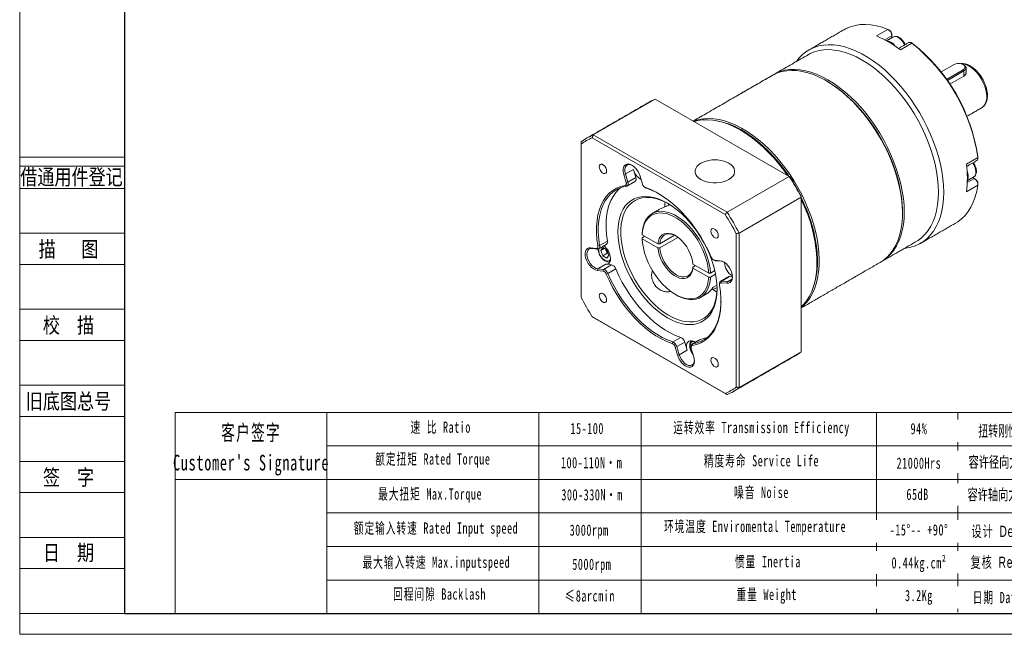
# Model space of a CAD drawing. Header units: millimetres. Extents: x -48 to 519, y -64 to 337.
# Tile 1 of 4: x -48 to 270, y -64 to 134. Entities that reach past the tile are written whole.
import ezdxf
from ezdxf.enums import TextEntityAlignment as Align

# ---------------------------------------------------------------- set-up
doc = ezdxf.new("R2010")
doc.units = ezdxf.units.MM
doc.header["$LTSCALE"] = 1.5
doc.layers.get('0').update_dxf_attribs({"lineweight": 18})
for name, color, linetype, lineweight in [('2细线层', 4, 'Continuous', 18), ('6文字层', 3, 'Continuous', 18), ('7标注层', 4, 'Continuous', 18), ('SLD-0', 7, 'Continuous', 18), ('细实线', 7, 'Continuous', 18)]:
    doc.layers.add(name, color=color, linetype=linetype, lineweight=lineweight)
doc.styles.add('宋体', font='txt', dxfattribs={"width": 0.8})
doc.styles.add('标准', font='txt', dxfattribs={"width": 0.667})

msp = doc.modelspace()

# ---------------------------------------------------------------- linework, layer by layer
at = {"color": 7, "linetype": 'Continuous', "lineweight": 15}
for p, q in [((228.59818, 128.587998), (232.275135, 130.710659)), ((233.577527, 128.66735), (231.285194, 127.344015)), ((233.577527, 128.66735), (233.577527, 128.993914)), ((233.577527, 128.017233), (233.577527, 128.66735)), ((239.971087, 126.26788), (236.294133, 124.14522)), ((239.971087, 126.26788), (240.211175, 126.132979)), ((240.083048, 126.218206), (240.211175, 126.132979)), ((253.602791, 119.385928), (249.416517, 116.969244)), ((251.185438, 114.594162), (256.544355, 117.687799)), ((256.770629, 117.295881), (256.544355, 117.687799)), ((256.770629, 117.295881), (251.446251, 114.222183)), ((256.770629, 115.623208), (252.261245, 113.019996)), ((256.770629, 115.623208), (256.770629, 117.295881)), ((137.253811, 96.672743), (157.279076, 108.233082)), ((200.449436, 83.311364), (157.279076, 108.233082)), ((262.467364, 105.402445), (262.561235, 105.459242)), ((179.80494, 71.063411), (136.967948, 95.79268)), ((137.253811, 96.672743), (180.424171, 71.751024)), ((133.38315, 93.722548), (133.38315, 44.25597)), ((257.609485, 87.225947), (261.286439, 89.348607)), ((261.286439, 89.348607), (261.28969, 89.623922)), ((261.28969, 89.623922), (261.299441, 89.470177)), ((147.658335, 84.090347), (147.11418, 83.952927)), ((147.888181, 81.34831), (147.11418, 83.952927)), ((150.203919, 85.559881), (147.658335, 84.090347)), ((147.658335, 84.090347), (148.432336, 81.485729)), ((148.432336, 81.485729), (150.977921, 82.955264)), ((150.977921, 82.955264), (150.203919, 85.559881)), ((152.340431, 83.435689), (153.114433, 80.831073)), ((200.449436, 83.311364), (180.424171, 71.751024)), ((257.875491, 81.287703), (260.168069, 82.61118)), ((260.168069, 82.61118), (259.604806, 82.936345)), ((260.168069, 82.61118), (260.450912, 82.447847)), ((147.996934, 80.136705), (147.56163, 80.336542)), ((148.432336, 81.485729), (147.888181, 81.34831)), ((154.423812, 79.500643), (154.080321, 79.691392)), ((261.286439, 80.461605), (257.609485, 78.338945)), ((184.294836, 65.046837), (204.3201, 76.607176)), ((204.3201, 26.755637), (204.3201, 76.607176)), ((153.026945, 63.527168), (153.875658, 64.017119)), ((158.131955, 61.56001), (153.027329, 64.506848)), ((158.699142, 61.559144), (163.478481, 64.318198)), ((164.580139, 63.647706), (158.699142, 60.252679)), ((183.389739, 15.38778), (183.389739, 64.854358)), ((184.294836, 65.046837), (184.294836, 15.195298)), ((138.771723, 60.905948), (139.330828, 60.979783)), ((139.330828, 60.979783), (141.876412, 62.449318)), ((139.68229, 59.402972), (140.335488, 60.332354)), ((140.335488, 60.332354), (141.641883, 59.578189)), ((153.027329, 63.200383), (158.131955, 60.253545)), ((136.399043, 60.266509), (138.267649, 60.081574)), ((136.399043, 60.266509), (136.790125, 60.065551)), ((138.658731, 59.880616), (136.790125, 60.065551)), ((138.267649, 60.081574), (138.658731, 59.880616)), ((140.813846, 60.056205), (139.68229, 59.402972)), ((140.335488, 57.719425), (139.68229, 59.402972)), ((141.749703, 58.535833), (140.335488, 57.719425)), ((141.641883, 56.965259), (140.335488, 57.719425)), ((141.423105, 59.377607), (141.259672, 59.798836)), ((141.749703, 58.535833), (141.423105, 59.377607)), ((141.641883, 59.578189), (142.295081, 57.89464)), ((142.295081, 57.89464), (141.641883, 56.965259)), ((142.131913, 58.315187), (141.749703, 58.535833)), ((141.284017, 54.978776), (138.738433, 53.509242)), ((140.607036, 53.324308), (143.152621, 54.793843)), ((143.152621, 54.793843), (141.284017, 54.978776)), ((169.387454, 54.082448), (170.236166, 54.572399)), ((174.493581, 52.114645), (169.388954, 55.061483)), ((176.340454, 56.31354), (178.209059, 56.128605)), ((176.731536, 56.112581), (176.340454, 56.31354)), ((178.600141, 55.927647), (176.731536, 56.112581)), ((178.600141, 55.927647), (178.209059, 56.128605)), ((138.563828, 52.981722), (138.738433, 53.509242)), ((140.432433, 52.796788), (138.563828, 52.981722)), ((138.738433, 53.509242), (140.607036, 53.324308)), ((140.432433, 52.796788), (140.607036, 53.324308)), ((141.471853, 51.819654), (141.992928, 52.021464)), ((144.538512, 53.490998), (141.992928, 52.021464)), ((169.388954, 53.755018), (174.493581, 50.808179)), ((175.059649, 52.114424), (176.482196, 52.935643)), ((176.732625, 51.773747), (175.059649, 50.807959)), ((181.225426, 51.025808), (178.679842, 49.556274)), ((182.110877, 50.938176), (181.225426, 51.025808)), ((175.8089, 47.435506), (177.18637, 48.230703)), ((178.679842, 49.556274), (178.505238, 49.028754)), ((180.373844, 48.843819), (178.505238, 49.028754)), ((178.679842, 49.556274), (180.548447, 49.37134)), ((180.548447, 49.37134), (180.373844, 48.843819)), ((181.925949, 50.166555), (180.548447, 49.37134)), ((136.967948, 38.046915), (179.80494, 13.317645)), ((180.424171, 12.960086), (137.253811, 37.881805)), ((162.692568, 29.418934), (162.91476, 29.936247)), ((162.91476, 29.936247), (165.460344, 31.405782)), ((166.748193, 29.88621), (164.202609, 28.416675)), ((167.522194, 27.281591), (166.748193, 29.88621)), ((169.211257, 28.773787), (169.341637, 29.300185)), ((171.887222, 30.76972), (169.341637, 29.300185)), ((163.658454, 28.279255), (164.202609, 28.416675)), ((164.432455, 25.674637), (163.658454, 28.279255)), ((164.202609, 28.416675), (164.97661, 25.812057)), ((164.432455, 25.674637), (164.97661, 25.812057)), ((167.522194, 27.281591), (164.97661, 25.812057)), ((168.884706, 27.762018), (169.658707, 25.157399)), ((204.3201, 26.755637), (184.294836, 15.195298))]:
    msp.add_line(p, q, dxfattribs=at)
for p, q in [((51.305441, 7.229671), (51.305441, -57.589378)), ((119.723701, 7.229671), (119.723701, -57.589378))]:
    msp.add_line(p, q)
at = {"color": 7, "linetype": 'Continuous', "lineweight": 15, "flags": 128}
for points in [[(232.275135, 130.710659), (230.411696, 131.374749), (228.579983, 131.861404), (226.790169, 132.167919), (225.052199, 132.292591), (223.375724, 132.234728), (221.770058, 131.994654), (220.244121, 131.573697), (218.806386, 130.974199), (218.124575, 130.609346)], [(237.65379, 125.683607), (237.518696, 125.972227), (237.100701, 126.677155), (236.598771, 127.301552), (236.042073, 127.809132), (235.462964, 128.170393), (234.895098, 128.364342), (234.371476, 128.379708), (233.956557, 128.236044)], [(202.801753, 120.378066), (203.579282, 121.375679), (204.66119, 122.497373), (205.850597, 123.461154), (207.141157, 124.261881), (208.525984, 124.895281), (209.997691, 125.357972), (211.548425, 125.647488), (213.169911, 125.762284), (214.853501, 125.701747), (216.590208, 125.466201), (218.370767, 125.056902), (220.185681, 124.476033), (222.025264, 123.726693), (223.879702, 122.812883), (225.739099, 121.739475), (227.593537, 120.512198), (229.43312, 119.1376), (231.248033, 117.623014), (233.028594, 115.976523), (234.765302, 114.206909), (236.44889, 112.323616), (238.070377, 110.336691), (239.621111, 108.256736), (241.092817, 106.094848), (242.477645, 103.86256), (243.768205, 101.571785), (244.957612, 99.234744), (246.039519, 96.863906), (247.008154, 94.47192), (247.85835, 92.071549), (248.585569, 89.6756), (249.185933, 87.296856), (249.656236, 84.94801), (249.993971, 82.641592), (250.197336, 80.389909), (250.265245, 78.204974), (250.197336, 76.098446), (249.993971, 74.081563), (249.656236, 72.165085), (249.185933, 70.359239), (248.585569, 68.673661), (247.85835, 67.117341), (247.008154, 65.698586), (246.039519, 64.424962), (244.957612, 63.303268), (243.768205, 62.339486), (242.477645, 61.538761), (241.092817, 60.905361), (239.621111, 60.442668), (238.070377, 60.153152), (237.598925, 60.101064)], [(206.562289, 122.548978), (207.223651, 122.902794), (208.618465, 123.483689), (210.099081, 123.890808), (211.657217, 124.121877), (213.284161, 124.175603), (214.970812, 124.051685), (216.707741, 123.750817), (218.485232, 123.274681), (220.293345, 122.625939), (222.121968, 121.80822), (223.960875, 120.826097), (225.799782, 119.685063), (227.628406, 118.391498), (229.436518, 116.952637), (231.214009, 115.376527), (232.950937, 113.67198), (234.637589, 111.848531), (236.264533, 109.916376), (237.82267, 107.886321), (239.303286, 105.769719), (240.698101, 103.578405), (241.999314, 101.324638), (243.199649, 99.021018), (244.292394, 96.68043), (245.271436, 94.315963), (246.131301, 91.940838), (246.86718, 89.568341), (247.474957, 87.211737), (247.951234, 84.884208), (248.293348, 82.598768), (248.499384, 80.368199), (248.568191, 78.204976), (248.499384, 76.121196), (248.293348, 74.128511), (247.951234, 72.238067), (247.474957, 70.460435), (246.86718, 68.805557), (246.131301, 67.282687), (245.271436, 65.900342), (244.292394, 64.666251), (243.199649, 63.58732), (241.999314, 62.669577), (241.359461, 62.271976)], [(229.762907, 55.577428), (230.712574, 56.189058), (231.886618, 57.147613), (232.951485, 58.265936), (233.901221, 59.53777), (234.730513, 60.956003), (235.434725, 62.512703), (236.009918, 64.199164), (236.452875, 66.005956), (236.761119, 67.922975), (236.932925, 69.9395), (236.967335, 72.044252), (236.864154, 74.225462), (236.623961, 76.47093), (236.248098, 78.768101), (235.738667, 81.104127), (235.098517, 83.465944), (234.331229, 85.840344), (233.441092, 88.214048), (232.433085, 90.573782), (231.312846, 92.906349), (230.086639, 95.198703), (228.761322, 97.438027), (227.344306, 99.611795), (225.843516, 101.707853), (224.267345, 103.714476), (222.624607, 105.620445), (220.92449, 107.4151), (219.1765, 109.088404), (217.390414, 110.631), (215.57622, 112.034261), (213.744065, 113.290337), (211.904193, 114.392208), (210.066894, 115.333709), (208.242443, 116.109576), (206.441043, 116.715469), (204.672769, 117.147999), (202.947509, 117.404749), (201.274912, 117.484283), (199.664331, 117.386154), (198.124774, 117.110913), (196.664849, 116.660099), (195.292725, 116.036231), (194.965735, 115.85443)], [(195.250877, 116.01373), (196.192783, 116.53481), (197.587598, 117.115705), (199.068214, 117.522824), (200.62635, 117.753893), (202.253294, 117.807619), (203.939945, 117.683701), (205.676874, 117.382833), (207.454364, 116.906697), (209.262478, 116.257955), (211.091101, 115.440236), (212.930008, 114.458113), (214.768915, 113.317079), (216.597538, 112.023514), (218.405651, 110.584653), (220.183142, 109.008542), (221.92007, 107.303996), (223.606722, 105.480547), (225.233666, 103.548392), (226.791803, 101.518337), (228.272419, 99.401735), (229.667234, 97.210421), (230.968447, 94.956654), (232.168782, 92.653034), (233.261527, 90.312446), (234.240569, 87.947978), (235.100434, 85.572854), (235.836313, 83.200357), (236.44409, 80.843753), (236.920367, 78.516224), (237.262481, 76.230784), (237.468517, 74.000215), (237.537324, 71.836992), (237.468517, 69.753212), (237.262481, 67.760527), (236.920367, 65.870083), (236.44409, 64.092451), (235.836313, 62.437573), (235.100434, 60.914703), (234.240569, 59.532358), (233.261527, 58.298267), (232.168782, 57.219336), (230.968447, 56.301593), (230.043453, 55.744692)], [(256.544355, 117.687799), (256.926865, 117.991729), (257.127965, 118.349023), (257.127963, 118.724702), (256.926865, 119.081995), (256.544355, 119.385928), (256.017872, 119.606746), (255.398955, 119.722838), (254.748189, 119.722838), (254.129271, 119.606746), (253.602791, 119.385928)], [(264.124543, 109.065204), (264.054897, 110.12729), (263.847677, 111.243635), (263.507982, 112.386751), (263.04418, 113.52849), (262.467688, 114.640738), (261.792704, 115.696109), (261.035847, 116.668616), (260.215752, 117.534312), (259.352616, 118.271882), (258.467689, 118.863163), (257.582762, 119.293596), (256.719624, 119.552584), (255.919207, 119.63391)], [(256.770904, 119.255101), (256.994869, 119.105862), (257.322251, 118.75975), (257.467459, 118.37441), (257.418722, 117.981062), (257.18, 117.611575), (256.770629, 117.295881)], [(236.971638, 71.836991), (236.903621, 73.975351), (236.699954, 76.18028), (236.361773, 78.43945), (235.89097, 80.740227), (235.290178, 83.069743), (234.562758, 85.41497), (233.712776, 87.762794), (232.744988, 90.100084), (231.664803, 92.413769), (230.478265, 94.690911), (229.192008, 96.918773), (227.813226, 99.084898), (226.349628, 101.177172), (224.809401, 103.183892), (223.201158, 105.093839), (221.533893, 106.896328), (219.816929, 108.581282), (218.059869, 110.139277), (216.272539, 111.5616), (214.464935, 112.840296), (212.651118, 113.965932)], [(212.651118, 113.965932), (214.011049, 113.136672), (215.822146, 111.895032), (217.615487, 110.507901), (219.381043, 108.983037), (221.10894, 107.328965), (222.789516, 105.554939), (224.413372, 103.670878), (225.971426, 101.687319), (227.454966, 99.615355), (228.855694, 97.466572), (230.165778, 95.252988), (231.37789, 92.986982), (232.485253, 90.681227), (233.481673, 88.348617), (234.361578, 86.002196), (235.120048, 83.655088), (235.75284, 81.320418), (236.256415, 79.011243), (236.627958, 76.740477), (236.865391, 74.520817), (236.967385, 72.364679), (236.971638, 71.836991)], [(169.64084, 101.096787), (169.839872, 101.174369), (171.299797, 101.625183), (172.839354, 101.900424), (174.449935, 101.998553), (176.122532, 101.91902), (177.847792, 101.662269), (179.616066, 101.229739), (181.417466, 100.623846), (183.241917, 99.847979), (185.079216, 98.906478), (186.919088, 97.804607), (188.751243, 96.548531), (190.565437, 95.14527), (192.351523, 93.602674), (194.099513, 91.92937), (195.79963, 90.134715), (197.442368, 88.228746), (199.018539, 86.222123), (200.519329, 84.126066), (201.936345, 81.952297), (203.261662, 79.712973), (204.487869, 77.420619), (205.608108, 75.088053), (206.616115, 72.728319), (207.506252, 70.354615), (208.27354, 67.980215)], [(199.790691, 83.691648), (198.665747, 85.281511), (197.10761, 87.311565), (195.480667, 89.243721), (193.794015, 91.06717), (192.057086, 92.771716), (190.279595, 94.347827), (188.471483, 95.786688), (186.64286, 97.080253), (184.803953, 98.221287), (182.965046, 99.203409), (181.136422, 100.021128), (179.328309, 100.66987), (177.550818, 101.146006), (175.81389, 101.446875), (174.127238, 101.570792), (172.500294, 101.517067), (170.942159, 101.285998), (169.817215, 100.994967)], [(200.36344, 83.361007), (200.064302, 83.803061), (198.580763, 85.875025), (197.022708, 87.858584), (195.398853, 89.742645), (193.718277, 91.516672), (191.990379, 93.170743), (190.224823, 94.695607), (188.431482, 96.082739), (186.620385, 97.324379), (184.801661, 98.413585), (182.985481, 99.344263), (181.182, 100.111212), (179.401306, 100.71014), (177.653358, 101.137699), (177.161098, 101.228064)], [(141.574383, 85.046295), (141.502742, 85.556832), (141.296459, 86.088507), (140.980414, 86.577189), (140.592726, 86.963942), (140.180159, 87.202111), (139.792474, 87.262973), (139.476429, 87.139187), (139.270146, 86.845683), (139.198504, 86.41786), (139.270146, 85.907324), (139.476429, 85.37565), (139.792474, 84.886966), (140.180159, 84.500216), (140.592726, 84.262046), (140.980414, 84.201182), (141.296459, 84.324969), (141.502742, 84.618473), (141.574383, 85.046295)], [(147.11418, 83.952927), (146.938843, 84.756951), (146.90333, 85.50769), (147.009422, 86.167499), (147.2518, 86.703292), (147.618311, 87.088202), (148.090577, 87.302927), (148.644913, 87.336702), (149.253526, 87.187831), (149.885898, 86.86378), (150.510316, 86.380799), (151.09547, 85.763106), (151.61202, 85.041675), (152.034062, 84.252681), (152.340431, 83.435689)], [(149.87289, 86.872098), (149.326579, 87.083786), (148.759619, 87.139898), (148.265336, 87.005253), (147.872453, 86.687679), (147.603807, 86.205629), (147.475011, 85.587119), (147.493545, 84.868096), (147.658335, 84.090347)], [(180.24069, 87.923333), (181.013861, 87.542829), (181.73095, 87.049482), (182.288747, 86.491746), (182.670302, 85.886567), (182.864023, 85.252332), (182.864023, 84.608314), (182.670302, 83.974079), (182.288747, 83.3689), (181.73095, 82.811164), (181.01386, 82.317817), (180.159266, 81.90385), (179.193134, 81.581841), (178.144819, 81.361573), (177.046174, 81.249741), (175.93058, 81.249741), (174.831935, 81.361574), (173.783621, 81.581841), (172.817488, 81.90385), (171.962893, 82.317817), (171.245804, 82.811164), (170.688007, 83.3689), (170.306452, 83.974079), (170.112731, 84.608314), (170.112731, 85.252332), (170.306452, 85.886567), (170.688007, 86.491746), (171.245804, 87.049482), (171.962894, 87.542829), (172.736065, 87.923333)], [(259.983698, 83.155075), (260.205827, 83.322295), (260.495617, 83.734614), (260.656866, 84.28438), (260.680203, 84.939642), (260.564272, 85.662319), (260.315811, 86.410412), (259.949258, 87.140443), (259.621764, 87.633894)], [(150.977921, 82.955264), (151.03716, 82.704202), (151.062939, 82.46388), (151.054476, 82.24158), (151.012028, 82.044033), (150.93688, 81.877227), (150.831311, 81.746214), (150.732605, 81.673033)], [(138.771723, 60.905948), (138.471819, 63.065344), (138.322459, 65.160409), (138.324769, 67.175305), (138.478735, 69.094799), (138.783191, 70.904382), (139.235836, 72.590375), (139.833251, 74.140031), (140.570913, 75.541638), (141.443252, 76.7846), (142.443673, 77.859519), (143.56461, 78.758272), (144.797593, 79.474063), (146.133298, 80.001482), (147.56163, 80.336542)], [(147.996934, 80.136705), (146.588719, 79.806365), (145.271826, 79.286374), (144.05621, 78.580664), (142.951061, 77.69457), (141.964732, 76.63479), (141.104679, 75.409335), (140.377405, 74.027469), (139.788405, 72.499639), (139.342136, 70.837393), (139.041968, 69.053297), (138.89017, 67.160838), (138.887892, 65.174322), (139.035148, 63.108765), (139.330828, 60.979783)], [(146.001178, 79.602174), (145.496645, 79.164105), (144.510316, 78.104325), (143.650263, 76.87887), (142.92299, 75.497003), (142.33399, 73.969173), (141.88772, 72.306927), (141.587552, 70.522831), (141.435754, 68.630372), (141.433476, 66.643856), (141.580733, 64.5783), (141.876412, 62.449318)], [(147.56163, 80.336542), (147.678627, 80.373084), (147.778224, 80.441522), (147.857402, 80.539783), (147.913762, 80.664887), (147.945598, 80.813046), (147.951945, 80.979772), (147.932611, 81.160015), (147.888181, 81.34831)], [(148.432336, 81.485729), (148.491576, 81.234668), (148.517355, 80.994346), (148.508892, 80.772045), (148.466444, 80.574498), (148.391296, 80.407692), (148.285726, 80.276679), (148.15293, 80.18543), (147.996934, 80.136705)], [(154.080321, 79.691392), (155.800384, 79.044739), (157.539996, 78.212957), (159.286007, 77.202338), (161.025218, 76.020519), (162.744482, 74.676434), (164.430801, 73.180244), (166.071428, 71.54326), (167.653962, 69.777856), (169.166438, 67.897376), (170.597424, 65.916038), (171.936102, 63.848819), (173.172353, 61.711344), (174.296831, 59.519773), (175.301036, 57.290673)], [(154.423812, 79.500643), (154.228527, 79.584132), (154.181029, 79.610409)], [(254.121648, 68.253827), (254.78138, 68.663682), (256.019282, 69.609299), (257.146666, 70.72057), (258.15727, 71.991326), (259.045478, 73.414506), (259.806358, 74.982202), (260.435684, 76.68571), (260.929959, 78.515567), (261.286439, 80.461605)], [(177.223768, 46.94624), (177.155477, 45.279946), (176.951186, 43.706715), (176.612638, 42.23997), (176.142723, 40.892226), (175.545448, 39.674979), (174.825909, 38.598615), (173.990246, 37.672316), (173.045588, 36.903988), (171.999995, 36.300183), (170.862386, 35.866054), (169.642469, 35.605305), (168.35065, 35.520159), (166.997951, 35.611346), (165.595913, 35.878083), (164.156497, 36.318099), (162.691985, 36.927635), (161.214871, 37.701496), (159.737755, 38.633076), (158.273243, 39.71443), (156.833828, 40.936327), (155.431789, 42.288349), (154.07909, 43.758955), (152.787272, 45.335603), (151.567355, 47.004839), (150.429746, 48.752423), (149.384152, 50.563444), (148.439494, 52.422451), (147.603831, 54.313586), (146.884292, 56.220712), (146.287018, 58.127557), (145.817102, 60.017855), (145.478555, 61.875478), (145.274263, 63.684578), (145.205973, 65.429719), (145.274263, 67.096014), (145.478555, 68.669243), (145.817102, 70.135988), (146.287018, 71.483733), (146.884292, 72.700981), (147.603831, 73.777345), (148.439494, 74.703643), (149.384152, 75.471971), (150.429746, 76.075776), (151.567355, 76.509905), (152.787272, 76.770654), (154.07909, 76.8558), (155.431789, 76.764615), (156.833828, 76.497876), (158.273243, 76.057861), (159.737755, 75.448324), (161.214871, 74.674463), (162.691985, 73.742884), (164.156497, 72.661531), (165.595913, 71.439632), (166.997951, 70.087611), (168.35065, 68.617003), (169.642469, 67.040356), (170.862386, 65.37112), (171.999995, 63.623537), (173.045588, 61.812515), (173.990246, 59.953507), (174.825909, 58.062374), (175.545448, 56.155248), (176.142723, 54.248402), (176.612638, 52.358104), (176.951186, 50.50048), (177.155477, 48.691381), (177.223768, 46.94624)], [(161.445332, 74.539506), (161.302738, 74.618717), (159.848021, 75.340161), (158.409293, 75.895591), (156.999197, 76.280126), (155.630127, 76.490385), (154.314112, 76.524522), (153.062718, 76.382237), (151.886943, 76.06478), (150.797118, 75.574941), (149.802821, 74.917025), (148.912793, 74.096812), (148.134851, 73.121513), (147.475835, 71.999697), (146.941535, 70.741222), (146.536647, 69.357149), (146.264728, 67.859641), (146.128168, 66.261858), (146.128168, 64.577841), (146.264728, 62.822389), (146.536647, 61.01093), (146.941535, 59.159383), (147.475835, 57.284018), (148.134851, 55.401318), (148.912793, 53.527825), (149.802821, 51.680008), (150.797118, 49.874102), (151.886943, 48.125977), (153.062718, 46.451), (154.314112, 44.863887), (155.630127, 43.378584), (156.999197, 42.008148), (158.409293, 40.764622), (159.848021, 39.658931), (161.302738, 38.700795), (162.76066, 37.898633), (164.208974, 37.259493), (165.634953, 36.788994), (167.026065, 36.491269), (168.370086, 36.368937), (169.655203, 36.423069), (170.870123, 36.653194), (172.004169, 37.057286), (173.047376, 37.631795), (173.990575, 38.371672), (174.825478, 39.270416), (175.544747, 40.320128), (176.142062, 41.511583), (176.612173, 42.83431), (176.950949, 44.276687), (177.155413, 45.826036), (177.222146, 47.2103)], [(160.366772, 73.52536), (160.383441, 74.491251), (160.416891, 75.076906)], [(161.518799, 74.105358), (161.685292, 74.275875), (161.760781, 74.348565)], [(153.026945, 64.833634), (153.160191, 66.1814), (153.431163, 67.423362), (153.836433, 68.543803), (154.370876, 69.52854), (155.027724, 70.365113), (155.798668, 71.042934), (156.673948, 71.553426), (157.642489, 71.890128), (158.692034, 72.04878), (159.809302, 72.027372), (160.980151, 71.826177), (162.189765, 71.44774), (163.422836, 70.896851), (164.66376, 70.180481), (165.89683, 69.307697), (167.106445, 68.289543), (168.277294, 67.138904), (169.394561, 65.870342), (170.444107, 64.499912), (171.412648, 63.044955), (172.287929, 61.523885), (173.058872, 59.955952), (173.715721, 58.360998), (174.250162, 56.759208), (174.655434, 55.170852), (174.926406, 53.616032), (175.059649, 52.114424)], [(174.493581, 52.114645), (174.362306, 53.577156), (174.097101, 55.091213), (173.701315, 56.637691), (173.179948, 58.197051), (172.539588, 59.749595), (171.788322, 61.27571), (170.935642, 62.756118), (169.99232, 64.172116), (168.970272, 65.505817), (167.882409, 66.740372), (166.742475, 67.860185), (165.56487, 68.85111), (164.36447, 69.70063), (163.156439, 70.398011), (161.95604, 70.934444), (160.778434, 71.303153), (159.638499, 71.49948), (158.550638, 71.520944), (157.528589, 71.367275), (156.585267, 71.040414), (155.732588, 70.544489), (154.981322, 69.885766), (154.34096, 69.072567), (153.819595, 68.115163), (153.423809, 67.025651), (153.158604, 65.817793), (153.027329, 64.506848)], [(208.27354, 67.980215), (208.91369, 65.618398), (209.423121, 63.282372), (209.798984, 60.985201), (210.039177, 58.739732), (210.142358, 56.558522), (210.107948, 54.45377), (209.936142, 52.437246), (209.627898, 50.520227), (209.18494, 48.713435), (208.609748, 47.026973), (207.905536, 45.470273), (207.076244, 44.052041), (206.126508, 42.780206), (205.061641, 41.661884), (204.3201, 41.027814)], [(208.193024, 47.473369), (208.630309, 48.797471), (209.068175, 50.583496), (209.372875, 52.478481), (209.542707, 54.471826), (209.576722, 56.552386), (209.474727, 58.708524), (209.237294, 60.928183), (208.865752, 63.19895), (208.362176, 65.508125), (207.729384, 67.842795)], [(158.131955, 61.56001), (158.286482, 62.465134), (158.571926, 63.255277), (158.981457, 63.911545), (159.505286, 64.418239), (160.130881, 64.763243), (160.843282, 64.938305), (161.62545, 64.939238), (162.45868, 64.766021), (163.323042, 64.422796), (164.197866, 63.91777), (165.06223, 63.263023), (165.895459, 62.474215), (166.677627, 61.570209), (167.390028, 60.572627), (168.015623, 59.505326), (168.539451, 58.393832), (168.948984, 57.264729), (169.234427, 56.14502), (169.388954, 55.061483)], [(163.904587, 64.104515), (163.172187, 64.447316), (162.324118, 64.692853), (161.52152, 64.756621), (160.785626, 64.636934), (160.135898, 64.336959), (159.589521, 63.864629), (159.160949, 63.232438), (158.861515, 62.457107), (158.699142, 61.559144)], [(177.574383, 64.263937), (177.502741, 64.774475), (177.296458, 65.306149), (176.980413, 65.794832), (176.592727, 66.181583), (176.18016, 66.419753), (175.792474, 66.480615), (175.476429, 66.35683), (175.270146, 66.063325), (175.198504, 65.635503), (175.270146, 65.124966), (175.476429, 64.593292), (175.792474, 64.104608), (176.18016, 63.717858), (176.592727, 63.479688), (176.980413, 63.418825), (177.296458, 63.542612), (177.502741, 63.836116), (177.574383, 64.263937)], [(138.267649, 60.081574), (138.39866, 60.084673), (138.515867, 60.120782), (138.615715, 60.188808), (138.69518, 60.286689), (138.751857, 60.41146), (138.784028, 60.559341), (138.790717, 60.725852), (138.771723, 60.905948)], [(139.330828, 60.979783), (139.356154, 60.739654), (139.347235, 60.517639), (139.304342, 60.320464), (139.228773, 60.154102), (139.122818, 60.023594), (138.989687, 59.932894), (138.833413, 59.884748), (138.658731, 59.880616)], [(140.713528, 60.926253), (141.140239, 60.556318), (141.691986, 59.927579), (142.163407, 59.201749), (142.527109, 58.421008), (142.761951, 57.630733), (142.854286, 56.87685), (142.798749, 56.203172), (142.598569, 55.64885), (142.265375, 55.246102), (141.818534, 55.018333), (141.284017, 54.978776)], [(153.027329, 63.200383), (153.158604, 61.737872), (153.423809, 60.223814), (153.819595, 58.677338), (154.34096, 57.117978), (154.981322, 55.565433), (155.732588, 54.039318), (156.585267, 52.55891), (157.528589, 51.142912), (158.550638, 49.809211), (159.638499, 48.574657), (160.778434, 47.454843), (161.95604, 46.463917), (163.156439, 45.614399), (164.36447, 44.917018), (165.56487, 44.380584), (166.742475, 44.011875), (167.882409, 43.815549), (168.970272, 43.794084), (169.99232, 43.947754), (170.935642, 44.274615), (171.788322, 44.770539), (172.539588, 45.429262), (173.179948, 46.242461), (173.701315, 47.199865), (174.097101, 48.289377), (174.362306, 49.497235), (174.493581, 50.808179)], [(138.563828, 52.981722), (137.955214, 53.130594), (137.322845, 53.454642), (136.698427, 53.937624), (136.113273, 54.555316), (135.596723, 55.276747), (135.174681, 56.065742), (134.868312, 56.882733), (134.692973, 57.686758), (134.65746, 58.437497), (134.763552, 59.097306), (135.00593, 59.633099), (135.372443, 60.018008), (135.844707, 60.232734), (136.399043, 60.266509)], [(136.790125, 60.065551), (136.255606, 60.025996), (135.808767, 59.798225), (135.475575, 59.395476), (135.27539, 58.841156), (135.219853, 58.167478), (135.312193, 57.413593), (135.547035, 56.623318), (135.910733, 55.842579), (136.382156, 55.116748), (136.933903, 54.488008), (137.533905, 53.992902), (138.147298, 53.660203), (138.738433, 53.509242)], [(139.96338, 57.189982), (140.457948, 56.667914), (140.988684, 56.28084), (141.519423, 56.055138), (142.013991, 56.00619), (142.438686, 56.137333), (142.764565, 56.439629), (142.848751, 56.578196)], [(169.388954, 53.755018), (169.234427, 52.849895), (168.948984, 52.05975), (168.539451, 51.403483), (168.015623, 50.896789), (167.390028, 50.551786), (166.677627, 50.376724), (165.895459, 50.375789), (165.06223, 50.549007), (164.197866, 50.892232), (163.323042, 51.397258), (162.45868, 52.052004), (161.62545, 52.840813), (160.843282, 53.74482), (160.130881, 54.742402), (159.505286, 55.809703), (158.981457, 56.921196), (158.571926, 58.050298), (158.286482, 59.170009), (158.131955, 60.253545)], [(158.699142, 60.252679), (158.861515, 59.167244), (159.160949, 58.046194), (159.589521, 56.919185), (160.135898, 55.816021), (160.785626, 54.765886), (161.52152, 53.796553), (162.324118, 52.933663), (163.172187, 52.200039), (164.043298, 51.615086), (164.914408, 51.194276), (165.762479, 50.94874), (166.565075, 50.884971), (167.30097, 51.004658), (167.950699, 51.304632), (168.497075, 51.776963), (168.925648, 52.409154), (169.22508, 53.184485), (169.387454, 54.082448)], [(178.209059, 56.128605), (178.817672, 55.979735), (179.450042, 55.655685), (180.07446, 55.172703), (180.659615, 54.555011), (181.176164, 53.83358), (181.598205, 53.044586), (181.904577, 52.227593), (182.079916, 51.423569), (182.115428, 50.67283), (182.009335, 50.013021), (181.766957, 49.477228), (181.400446, 49.092319), (180.928181, 48.877593), (180.373844, 48.843819)], [(179.437034, 55.664002), (179.191273, 55.776688), (178.600141, 55.927647)], [(204.320099, 41.231651), (205.135471, 42.061441), (206.114513, 43.295532), (206.974378, 44.677877), (207.710257, 46.200746), (208.318035, 47.855625), (208.794312, 49.633256), (209.136425, 51.523701), (209.342461, 53.516386), (209.411268, 55.600166)], [(162.692568, 29.418934), (160.972504, 30.065589), (159.232892, 30.897368), (157.486881, 31.907989), (155.747669, 33.089809), (154.028406, 34.433893), (152.342088, 35.930081), (150.701458, 37.567066), (149.118926, 39.332471), (147.606449, 41.21295), (146.175464, 43.194289), (144.836785, 45.261509), (143.600534, 47.398985), (142.476056, 49.590555), (141.471853, 51.819654)], [(141.992928, 52.021464), (142.982989, 49.823759), (144.091628, 47.663056), (145.310469, 45.555686), (146.630291, 43.517583), (148.041123, 41.56415), (149.532297, 39.710156), (151.09254, 37.969617), (152.71006, 36.355689), (154.372629, 34.880573), (156.067677, 33.555419), (157.782392, 32.390244), (159.503812, 31.39386), (161.218923, 30.573794), (162.91476, 29.936247)], [(144.538512, 53.490998), (145.528573, 51.293294), (146.637212, 49.13259), (147.856053, 47.02522), (149.175875, 44.987117), (150.586707, 43.033685), (152.077882, 41.179691), (153.638124, 39.439151), (155.255644, 37.825224), (156.918213, 36.350107), (158.613261, 35.024954), (160.327977, 33.859779), (162.049396, 32.863394), (163.764507, 32.043328), (165.460344, 31.405782)], [(175.059649, 50.807959), (174.926406, 49.460192), (174.655434, 48.218229), (174.250162, 47.097789), (173.715721, 46.113052), (173.058872, 45.276479), (172.287929, 44.598657), (171.412648, 44.088166), (170.444107, 43.751464), (169.394561, 43.592813), (168.277294, 43.61422), (167.106445, 43.815415), (165.89683, 44.193852), (164.66376, 44.744741), (164.041505, 45.083795)], [(178.001165, 48.204379), (178.301069, 46.044982), (178.45043, 43.949918), (178.448118, 41.935023), (178.294152, 40.015528), (177.989696, 38.205945), (177.537051, 36.519953), (176.939638, 34.970296), (176.201974, 33.568689), (175.329635, 32.325728), (174.329215, 31.250809), (173.208277, 30.352056), (171.975295, 29.636264), (170.63959, 29.108845), (169.211257, 28.773787)], [(177.981428, 48.752443), (177.991336, 48.919252), (178.03423, 49.116426), (178.109799, 49.282788), (178.215754, 49.413295), (178.348885, 49.503996), (178.505159, 49.552142), (178.679842, 49.556274)], [(178.505238, 49.028754), (178.374227, 49.025654), (178.257021, 48.989545), (178.157173, 48.921519), (178.077707, 48.823638), (178.02103, 48.698867), (177.988859, 48.550986), (177.98217, 48.384475), (178.001165, 48.204379)], [(141.574383, 43.474823), (141.502742, 43.985361), (141.296459, 44.517035), (140.980414, 45.005718), (140.592726, 45.392471), (140.180159, 45.630641), (139.792474, 45.691501), (139.476429, 45.567716), (139.270146, 45.274211), (139.198504, 44.846389), (139.270146, 44.335854), (139.476429, 43.804179), (139.792474, 43.315494), (140.180159, 42.928744), (140.592726, 42.690574), (140.980414, 42.62971), (141.296459, 42.753498), (141.502742, 43.047003), (141.574383, 43.474823)], [(177.173221, 46.050947), (177.015933, 46.128027), (175.784271, 46.795345)], [(169.341637, 29.300185), (170.749852, 29.630526), (172.066745, 30.150515), (173.282361, 30.856225), (174.387511, 31.74232), (175.37384, 32.802099), (176.233893, 34.027555), (176.961168, 35.40942), (177.550166, 36.937251), (177.996436, 38.599498), (178.296605, 40.383593), (178.448402, 42.276052), (178.467775, 43.126318)], [(167.522194, 27.281591), (167.357404, 28.059341), (167.338869, 28.778364), (167.467667, 29.396874), (167.736314, 29.878924), (168.129194, 30.196498), (168.623478, 30.331142), (169.190437, 30.275033), (169.797123, 30.031426), (170.151517, 29.810658)], [(169.68991, 30.086963), (169.527526, 30.083327), (169.10283, 29.952185), (168.77695, 29.649889), (168.572093, 29.197042), (168.502221, 28.624501), (168.572093, 27.97129), (168.77695, 27.28192), (169.10283, 26.603372), (169.339186, 26.232628)], [(169.211257, 28.773787), (169.09426, 28.737243), (168.994664, 28.668806), (168.915486, 28.570544), (168.859126, 28.44544), (168.827289, 28.297281), (168.820942, 28.130555), (168.840276, 27.950313), (168.884706, 27.762018)], [(171.697135, 30.702925), (171.731225, 30.720995), (171.887222, 30.76972)], [(171.887222, 30.76972), (173.295437, 31.10006), (173.882977, 31.30425)], [(169.658707, 25.157399), (169.834046, 24.353374), (169.869559, 23.602636), (169.763466, 22.942828), (169.521087, 22.407035), (169.154576, 22.022125), (168.682311, 21.8074), (168.127974, 21.773625), (167.519361, 21.922497), (166.88699, 22.246548), (166.262572, 22.729528), (165.677418, 23.347219), (165.160869, 24.06865), (164.738827, 24.857645), (164.432455, 25.674637)], [(164.97661, 25.812057), (165.27808, 25.020779), (165.698708, 24.261963), (166.214049, 23.579703), (166.794153, 23.013654), (167.405308, 22.59671), (168.011994, 22.353103), (168.578954, 22.296992), (169.073237, 22.431638), (169.466118, 22.749212), (169.734764, 23.231262), (169.863562, 23.849769), (169.870282, 23.952939)], [(177.574383, 22.692465), (177.502741, 23.203003), (177.296458, 23.734678), (176.980413, 24.223361), (176.592727, 24.610113), (176.18016, 24.848283), (175.792474, 24.909143), (175.476429, 24.785358), (175.270146, 24.491853), (175.198504, 24.064031), (175.270146, 23.553496), (175.476429, 23.021821), (175.792474, 22.533136), (176.18016, 22.146386), (176.592727, 21.908216), (176.980413, 21.847353), (177.296458, 21.971141), (177.502741, 22.264646), (177.574383, 22.692465)]]:
    msp.add_lwpolyline(points, dxfattribs=at)
at = {"color": 7, "linetype": 'Continuous', "lineweight": 15}
for centre, radius, start, end in [((231.191665, 128.583339), 2.387341, 2.01667581, 63.00970155), ((231.742926, 128.914511), 1.836318, 2.47826476, 57.51635354), ((215.674247, 97.313661), 33.839507, 52.45794599, 67.54743054), ((231.769837, 123.786638), 3.183151, 30.92769289, 86.00273741), ((231.795986, 123.844564), 2.97824, 37.09016885, 79.8402676), ((239.34575, 125.660576), 0.871703, 44.16188251, 113.35876093), ((204.293226, 81.056409), 57.593289, 8.27813425, 51.7218663), ((204.929675, 81.423823), 56.953427, 8.27816124, 51.72184015), ((163.177648, 93.543862), 15.829288, 111.87831675, 119.98674402), ((260.009263, 108.707464), 4.130799, 308.15500973, 4.96821724), ((143.138804, 82.012862), 15.797002, 111.87226627, 128.13845847), ((142.895371, 81.389386), 15.575277, 112.36875766, 127.6419941), ((160.786912, 57.989309), 46.866022, 33.00768369, 58.51994784), ((260.414982, 89.121745), 0.900502, 307.88846011, 14.59165916), ((176.488377, 78.942356), 9.733333, 67.32449706, 112.67550294), ((224.054707, 82.782446), 33.847715, 352.45648127, 7.54351873), ((155.380477, 86.948201), 5.359495, 195.01306364, 239.62897237), ((131.760835, 39.184523), 81.641301, 27.2825532, 32.71744694), ((132.841667, 39.808466), 80.546317, 27.44915337, 32.5508565), ((254.914516, 83.483275), 3.292393, 334.97942592, 28.09453185), ((254.963837, 83.476586), 3.105795, 341.07198912, 22.00197901), ((258.902339, 80.586935), 2.387392, 356.99078985, 57.98290098), ((154.78661, 81.269116), 1.728601, 194.67933528, 245.88367072), ((147.352639, 58.210296), 22.433911, 60.11196499, 71.62710087), ((259.464865, 80.898756), 1.836293, 2.47811587, 57.52192535), ((154.325126, 51.834953), 55.751823, 16.68601857, 26.26699573), ((161.207686, 54.242455), 48.222699, 1.61337637, 26.6162276), ((154.342, 51.874734), 55.579545, 17.13669665, 25.9445963), ((111.911306, 27.725626), 80.546317, 27.44915337, 32.5508565), ((111.73557, 27.624184), 81.641301, 27.2825532, 32.71744694), ((168.360355, 55.686903), 41.053227, 0.60818308, 16.67321208), ((140.970263, 62.159071), 0.951498, 309.1731067, 17.76070534), ((143.242861, 59.977539), 4.304122, 180.87563989, 220.36452123), ((143.582361, 60.226099), 2.319985, 191.30556766, 201.45262334), ((143.883669, 60.321649), 2.63545, 200.99025947, 227.68827337), ((176.735574, 57.77525), 1.514172, 198.66460439, 254.87367239), ((142.625797, 52.8449), 2.018891, 18.66451561, 74.87374897), ((176.880467, 57.239114), 1.136335, 239.18706071, 262.46897184), ((185.054122, 55.812931), 5.4844, 182.33964725, 237.65497535), ((140.037314, 51.335078), 1.514171, 18.66456745, 74.87370831), ((140.080213, 51.375365), 2.018891, 18.66451561, 74.87374897), ((180.59718, 50.894933), 1.524373, 268.16797167, 4.82419866), ((181.149368, 50.43706), 0.593641, 82.63897591, 119.34461954), ((170.873197, 50.379236), 5.746887, 305.68641028, 329.18750137), ((204.861943, 81.384885), 80.546721, 207.44915121, 212.55082949), ((161.986285, 27.841216), 1.728592, 14.67929561, 65.88379959), ((161.973043, 27.832618), 2.304797, 14.67936161, 65.88370735), ((164.518627, 29.302152), 2.304797, 14.67936161, 65.88370735), ((169.541176, 28.600196), 0.727874, 105.91072538, 187.84541797), ((194.545463, 39.207226), 15.829896, 300.00805316, 308.13231171), ((173.877491, 27.720978), 15.575322, 292.36879118, 307.64198974), ((174.539282, 27.619787), 15.796796, 291.87216174, 308.138563)]:
    msp.add_arc(centre, radius, start, end, dxfattribs=at)
for points in [[(218.124575, 130.609346), (206.810864, 124.07808)], [(232.729137, 130.463528), (232.446339, 130.626837)], [(233.956557, 128.236044), (231.868201, 127.030462)], [(239.000131, 126.460834), (235.722354, 124.568613)], [(240.083048, 126.218206), (239.80025, 126.381514)], [(206.562289, 122.548978), (169.521409, 101.165733)], [(256.770904, 119.255101), (256.544594, 119.38579)], [(257.47357, 116.529252), (257.47357, 118.275568)], [(194.162289, 115.390611), (183.131421, 109.022627)], [(212.651118, 113.965932), (212.36832, 114.129241)], [(155.266176, 107.254258), (135.240911, 95.693919)], [(257.751776, 102.680194), (262.467364, 105.402445)], [(137.253811, 96.672743), (136.967948, 95.79268)], [(185.260427, 97.957684), (184.807951, 98.218978)], [(133.38315, 93.722548), (133.383145, 94.43753)], [(261.29944, 89.143614), (261.299441, 89.470177)], [(257.690307, 86.518887), (260.968004, 88.411062)], [(200.735301, 83.146251), (200.449436, 83.311364)], [(257.895427, 81.949542), (259.983698, 83.155075)], [(148.18702, 80.203499), (150.732605, 81.673033)], [(153.898233, 79.773718), (154.181029, 79.610409)], [(261.29944, 80.65159), (261.299441, 80.978153)], [(204.3201, 76.937198), (204.3201, 76.607176)], [(158.288446, 72.511431), (156.243932, 71.331158)], [(180.424171, 71.751024), (179.80494, 71.063411)], [(236.971637, 71.510428), (236.971638, 71.836991)], [(242.807938, 61.722561), (254.121648, 68.253827)], [(153.027329, 64.506848), (153.026945, 64.833634)], [(153.026945, 63.527168), (153.027329, 63.200383)], [(184.294836, 65.046837), (183.389739, 64.854358)], [(139.025708, 59.951896), (141.571292, 61.42143)], [(158.699142, 61.559144), (158.131955, 61.56001)], [(230.328594, 55.903992), (241.359461, 62.271976)], [(158.131955, 60.253545), (158.699142, 60.252679)], [(169.387454, 54.082448), (169.388954, 53.755018)], [(176.015599, 56.426488), (176.298395, 56.26318)], [(204.3201, 40.889608), (229.762907, 55.577428)], [(209.411268, 55.600166), (209.411269, 56.122667)], [(175.059649, 52.114424), (174.493581, 52.114645)], [(174.493581, 50.808179), (175.059649, 50.807959)], [(180.858448, 50.95453), (178.312863, 49.484995)], [(177.981428, 48.752443), (177.981428, 48.42588)], [(163.758708, 45.247103), (164.041505, 45.083795)], [(171.842664, 44.310433), (173.887178, 45.490706)], [(173.879512, 45.503842), (174.225635, 45.711488)], [(136.967948, 38.046915), (137.253811, 37.881805)], [(171.697135, 30.702925), (169.151551, 29.23339)], [(168.820115, 28.500841), (168.820116, 28.174278)], [(182.437073, 13.938908), (202.462338, 25.499247)], [(179.80494, 13.317645), (180.424171, 12.960086)], [(184.294836, 15.195298), (183.389739, 15.38778)]]:
    msp.add_open_spline(points, degree=1, dxfattribs=at)
for points, knots in [([(237.826209, 125.783142), (237.748123, 125.961065), (237.568192, 126.371049), (237.17005, 126.963664), (236.675722, 127.528309), (236.121966, 127.983464), (235.534217, 128.302099), (234.95521, 128.456528), (234.430528, 128.425348), (234.093414, 128.343902), (233.965904, 128.239487), (233.962014, 128.236301)], [0, 0, 0, 0, 0.1007558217, 0.2321700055, 0.3640587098, 0.4970133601, 0.6316991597, 0.7678212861, 0.8840271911, 0.9964618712, 1, 1, 1, 1]), ([(262.569101, 105.488697), (262.694367, 105.565201), (263.030829, 105.770686), (263.468958, 106.262803), (263.87886, 106.927647), (264.16822, 107.709773), (264.326954, 108.539066), (264.36838, 109.293804), (264.340935, 110.087899), (264.227452, 110.976317), (263.968754, 112.054909), (263.593136, 113.137814), (263.10975, 114.202676), (262.529247, 115.227878), (261.86362, 116.192396), (261.12597, 117.076307), (260.330177, 117.860901), (259.490249, 118.529388), (258.620799, 119.064486), (257.736008, 119.455507), (256.859203, 119.669477), (256.20056, 119.73979), (255.858211, 119.677341), (255.786156, 119.664197)], [0, 0, 0, 0, 0.02867228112, 0.07701295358, 0.12578967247, 0.17579891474, 0.22719871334, 0.27030621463, 0.29851359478, 0.35141304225, 0.40420632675, 0.45687076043, 0.50943143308, 0.56194546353, 0.61448164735, 0.66709191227, 0.71984979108, 0.77282805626, 0.82607831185, 0.87958384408, 0.93306712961, 0.98591239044, 1, 1, 1, 1]), ([(257.458724, 116.756814), (257.444479, 116.590992), (257.4138, 116.233876), (257.114199, 115.847229), (256.850372, 115.675204), (256.770629, 115.623208)], [0, 0, 0, 0, 0.3768814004, 0.8116583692, 1, 1, 1, 1]), ([(259.951301, 83.157538), (260.05839, 83.218892), (260.31052, 83.363344), (260.586723, 83.750892), (260.782438, 84.255196), (260.855166, 84.853025), (260.801966, 85.521468), (260.622839, 86.230052), (260.321746, 86.927889), (260.035798, 87.441723), (259.834873, 87.683328), (259.793523, 87.733049)], [0, 0, 0, 0, 0.0858081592, 0.2020272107, 0.3202000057, 0.4446860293, 0.5742924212, 0.7052633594, 0.8358466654, 0.9662179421, 1, 1, 1, 1]), ([(161.926205, 74.210647), (161.760248, 74.124764), (161.343528, 73.909107), (160.546319, 73.56145), (159.563611, 73.137901), (158.759844, 72.785147), (158.4007, 72.56299), (158.296112, 72.498295)], [0, 0, 0, 0, 0.1354498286, 0.3401171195, 0.5608712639, 0.8721198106, 1, 1, 1, 1]), ([(207.454062, 68.251382), (207.503183, 68.074397), (207.581187, 67.793349), (207.658824, 67.554158), (207.68757, 67.465594)], [0, 0, 0, 0, 0.6297354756, 1, 1, 1, 1]), ([(138.809027, 59.886157), (138.815709, 59.736311), (138.832383, 59.362349), (139.005868, 58.726898), (139.297797, 58.024966), (139.626753, 57.475468), (139.931726, 57.067772), (140.261735, 56.688355), (140.717307, 56.276224), (141.298537, 55.913884), (141.872381, 55.725018), (142.331006, 55.677104), (142.563904, 55.746265), (142.634923, 55.767354)], [0, 0, 0, 0, 0.074192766, 0.1851582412, 0.2957969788, 0.4062540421, 0.4598049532, 0.5186205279, 0.629985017, 0.7427782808, 0.8570959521, 0.956423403, 1, 1, 1, 1]), ([(162.250248, 46.277835), (162.130299, 46.229483), (161.674789, 46.045865), (160.678026, 46.066585), (159.417424, 46.373867), (158.194473, 47.076358), (157.126378, 48.157184), (156.31902, 49.628351), (156.026841, 51.200377), (156.099454, 52.391287), (156.360492, 52.848034), (156.413712, 52.941156)], [0, 0, 0, 0, 0.0401618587, 0.1525144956, 0.2666374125, 0.3869580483, 0.5188870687, 0.6683325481, 0.8367053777, 0.9667076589, 1, 1, 1, 1]), ([(177.216128, 47.504387), (177.073022, 47.437637), (176.65153, 47.24104), (175.841789, 46.90746), (175.254548, 46.628603), (174.991008, 46.503458)], [0, 0, 0, 0, 0.2207963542, 0.6503115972, 1, 1, 1, 1]), ([(168.85495, 30.300023), (168.846805, 30.293534), (168.708674, 30.183487), (168.541648, 29.85099), (168.37258, 29.3285), (168.337537, 28.705048), (168.427241, 28.022365), (168.641003, 27.309641), (168.974194, 26.623287), (169.24376, 26.165585), (169.412508, 25.975045), (169.417359, 25.969568)], [0, 0, 0, 0, 0.0081213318, 0.1377395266, 0.2715119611, 0.4125432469, 0.558158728, 0.7043366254, 0.8500511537, 0.995690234, 1, 1, 1, 1])]:
    msp.add_open_spline(points, degree=3, knots=knots, dxfattribs=at)
at = {"layer": '2细线层'}
for p, q in [((-47.681082, 89.476825), (-13.928176, 89.476825)), ((-47.681082, 86.593391), (-13.928176, 86.593391)), ((-47.681082, 79.384807), (-13.928176, 79.384807)), ((-47.681082, 64.967638), (-13.928176, 64.967638)), ((-47.681082, 54.87562), (-13.928176, 54.87562)), ((-47.681082, 40.458451), (-13.928176, 40.458451)), ((-47.681082, 30.366433), (-13.928176, 30.366433)), ((-47.681082, 15.949265), (-13.928176, 15.949265)), ((-47.681082, 5.857247), (-13.928176, 5.857247)), ((-47.681082, -8.559922), (-13.928176, -8.559922)), ((-47.681082, -18.65194), (-13.928176, -18.65194)), ((-47.681082, -33.069109), (-13.928176, -33.069109)), ((-47.681082, -43.161127), (-13.928176, -43.161127)), ((-47.681082, -57.578295), (-13.928176, -57.578295))]:
    msp.add_line(p, q, dxfattribs=at)
at = {"layer": '7标注层', "color": 0}
msp.add_line((2.409595, 7.229671), (2.409595, -57.578295), dxfattribs=at)
at = {"layer": 'SLD-0'}
for p, q in [((152.688825, 7.229671), (152.688825, -57.570923)), ((228.558227, 7.229671), (228.558227, -57.578295))]:
    msp.add_line(p, q, dxfattribs=at)
at = {"layer": '细实线'}
for p, q in [((2.409595, 7.229671), (512.634598, 7.229671)), ((51.305441, -3.583564), (338.062375, -3.583564)), ((2.409595, -14.396798), (512.634598, -14.396798)), ((51.305441, -25.210033), (512.634598, -25.210033)), ((51.305441, -36.023267), (512.634598, -36.023267)), ((51.305441, -46.836502), (512.634598, -46.836502))]:
    msp.add_line(p, q, dxfattribs=at)
at = {"layer": '细实线', "color": 3}
msp.add_lwpolyline([(-47.6822, -64.3291), (519.385403, -64.3291), (519.385403, 336.668704), (-47.6822, 336.668704)], close=True, dxfattribs=at)
at = {"layer": '细实线', "color": 3, "lineweight": 25}
msp.add_lwpolyline([(-13.928176, -57.578295), (512.634598, -57.578295), (512.634598, 329.9179), (-13.928176, 329.9179)], close=True, dxfattribs=at)

# ---------------------------------------------------------------- texts
at = {"layer": '6文字层', "color": 3, "style": '宋体', "width": 0.8}
for s, p in [('借通用件登记', (-30.987662, 83.180248)), ('描   图', (-31.949637, 59.921629)), ('校  描', (-31.949637, 35.412442)), ('旧底图总号', (-31.949637, 10.903256)), ('签  字', (-31.949637, -13.605931)), ('日  期', (-31.940648, -37.971227))]:
    msp.add_text(s, height=5.046009, dxfattribs=at).set_placement(p, align=Align.MIDDLE)
at = {"layer": 'SLD-0', "color": 1, "attachment_point": 2, "line_spacing_factor": 1.15057, "style": '标准'}
for s, insert, char_height, width in [("\\T1.1;客户签字\\PCustomer's Signature", (26.941798, 3.228691), 5.0461761, 62.774951), ('\\T1.1;速 比 Ratio', (88.078199, 4.25634), 3.6044115, 29.45132436), ('\\T1.1;\\pxqc;15-100', (135.31584, 3.8406), 3.6044115, 15.32520441), ('\\T1.1;运转效率 Transmission Efficiency', (191.51241, 4.145568), 3.6044115, 61.25175853), ('\\T1.1;94%', (242.280715, 3.777489), 3.6044115, 46.09568094), ('\\T1.1;额定扭矩 Rated Torque', (85.54464, -5.997437), 3.6044115, 63.99533853), ('\\T1.1;精度寿命 Service Life', (191.51241, -6.566595), 3.6044115, 48.07827647), ('\\T1.1;100-110N·m', (136.745416, -7.17948), 3.6044115, 29.85398713), ('\\T1.1;21000Hrs', (242.280715, -7.331705), 3.6044115, 46.09568094), ('\\T1.1;最大扭矩 Max.Torque', (84.657894, -17.263935), 3.6044115, 42.54649786), ('\\T1.1;300-330N·m', (136.873318, -17.532906), 3.6044115, 35.84751351), ('\\T1.1;噪音 Noise', (191.51241, -16.762505), 3.6044115, 31.80514763), ('\\T1.1;65dB', (241.836845, -17.3929), 3.6044115, 23.78487535), ('\\T1.1;额定输入转速 Rated Input speed', (86.558064, -28.277258), 3.6044115, 56.56528081), ('{\\T1.1;环境温度 Enviromental Temperature}', (189.44599, -27.732792), 3.6044115, 87.97342138), ('\\T1.1;3000rpm', (135.939243, -28.932912), 3.6044115, 24.83585702), ('\\T1.1;-15%%D-- +90%%D', (242.280715, -28.855387), 3.6044115, 30.91964099), ('\\T1.1;最大输入转速 Max.inputspeed ', (86.684742, -39.290574), 3.6044115, 56.89205783), ('\\T1.1;5000rpm', (136.799478, -39.938701), 3.6044115, 78.81337349), ('\\T1.1;回程间隙 Backlash', (87.698165, -49.544351), 3.6044115, 46.13050846), ('\\T1.1;≤8arcmin ', (136.140374, -50.141487), 3.6044115, 27.7268781), ('\\T1.1;重量 Weight', (193.191394, -49.673358), 3.6044115, 28.02720139), ('\\T1.1;3.2Kg', (242.280715, -50.022677), 3.6044115, 24.11659013)]:
    msp.add_mtext(s, dxfattribs=dict(at, insert=insert, char_height=char_height, width=width))

# ---------------------------------------------------------------- next in the draw order: texts
at = {"layer": 'SLD-0', "color": 1, "insert": (242.280715, -39.482397), "char_height": 3.6044115, "width": 87.97342138, "attachment_point": 2, "line_spacing_factor": 1.15057, "style": '标准', "bg_fill": 2}
msp.add_mtext('{\\T1.1;0.44kg.cm²}', dxfattribs=at)

# ---------------------------------------------------------------- next in the draw order: linework, layer by layer
at = {"layer": '细实线'}
msp.add_line((254.781641, 7.229671), (254.781641, -57.218814), dxfattribs=at)

# ---------------------------------------------------------------- next in the draw order: texts
at = {"layer": 'SLD-0', "color": 1, "insert": (193.578841, -39.090263), "char_height": 3.6044115, "width": 32.56316128, "attachment_point": 2, "line_spacing_factor": 1.15057, "style": '标准'}
msp.add_mtext('\\T1.1;惯量 Inertia', dxfattribs=at)

# ---------------------------------------------------------------- next in the draw order: texts
at = {"layer": 'SLD-0', "color": 1, "char_height": 3.6044115, "width": 87.97342138, "attachment_point": 2, "style": '标准', "bg_fill": 2}
for s, insert in [('{\\f宋体|b0|i0|c134|p2;\\W0.65;扭转刚性 \\fArial|b0|i0|c0|p34;Torsional Rigidity}', (281.157652, 3.078261)), ('{\\f宋体|b0|i0|c134|p2;容许径向力Max Radial Force}', (279.574789, -6.955757)), ('{\\f宋体|b0|i0|c134|p2;容许轴向力Max Axial Force}', (278.422231, -17.478082)), ('{\\fSimSun|b0|i0|c134|p2;\\T1.1;设计 \\fArial|b0|i0|c0|p34;Design\\fSimSun|b0|i0|c134|p2;：}', (271.264993, -29.327455)), ('{\\fSimSun|b0|i0|c134|p2;\\T1.1;复核 \\fArial|b0|i0|c0|p34;Recheck\\fSimSun|b0|i0|c134|p2;：}', (272.407169, -39.291951)), ('{\\T1.1;日期 Date：}', (269.291334, -50.655803))]:
    msp.add_mtext(s, dxfattribs=dict(at, insert=insert))

doc.saveas('drawing.dxf')
